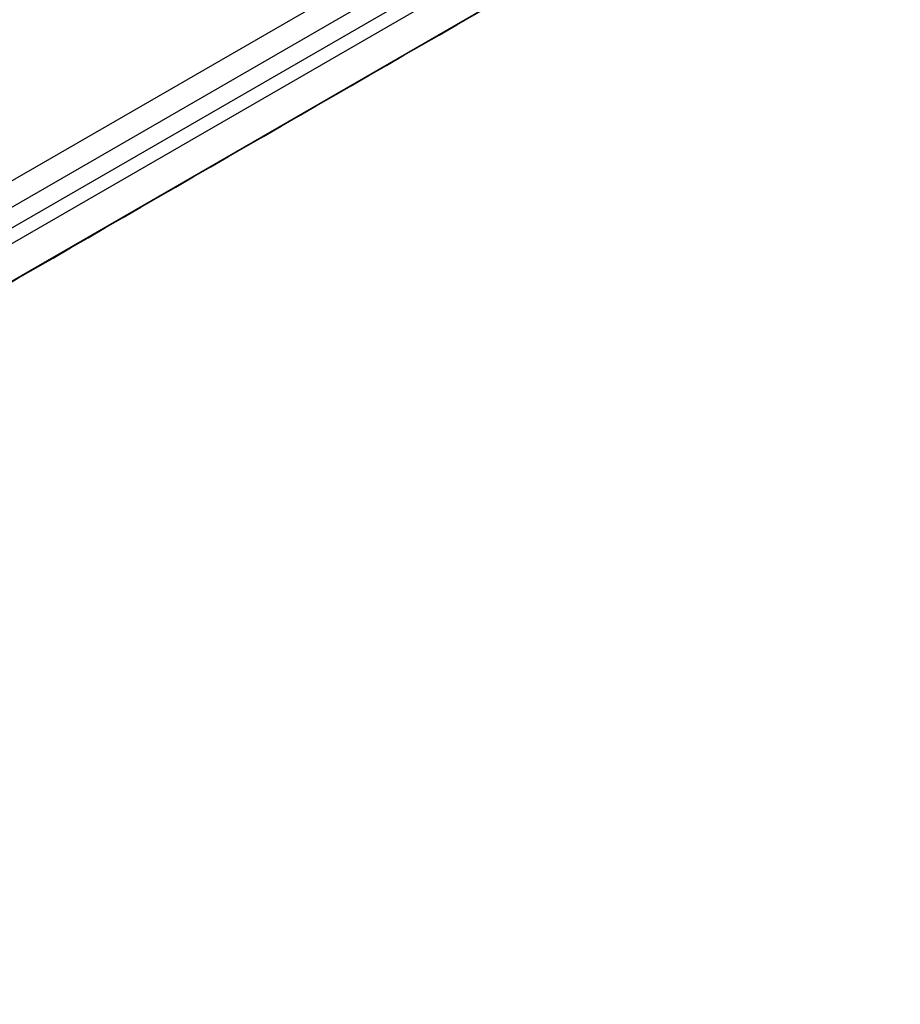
# Model space of a CAD drawing. Header units: millimetres. Extents: x 7143 to 9546, y -1575 to -869.
# Tile 81 of 94: x 9060 to 9174, y -1424 to -1295. Entities that reach past the tile are written whole.
import ezdxf

# ---------------------------------------------------------------- set-up
doc = ezdxf.new("R2010")
doc.units = ezdxf.units.MM
doc.header["$LTSCALE"] = 3

msp = doc.modelspace()

# ---------------------------------------------------------------- linework, layer by layer
at = {"linetype": 'Continuous', "lineweight": 30}
for p, q in [((9162.33, -1256.51), (8902.11, -1406.73)), ((8904.38, -1408.85), (9165.3, -1258.22)), ((8904.18, -1411.65), (9167.63, -1259.57)), ((9038.02, -1336.43), (9170.25, -1260.09))]:
    msp.add_line(p, q, dxfattribs=at)
at = {"linetype": 'Continuous', "lineweight": 30, "flags": 128}
msp.add_lwpolyline([(8895.6, -1423.53), (8895.6, -1423.53), (8897.01, -1422.72), (8902.67, -1419.45), (8925.3, -1406.39), (9015.81, -1354.14), (9174.49, -1262.53), (9174.49, -1262.53)], dxfattribs=at)
at = {"linetype": 'Continuous', "lineweight": 30}
msp.add_open_spline([(8949.73, -1392.4), (8985.62, -1371.71), (9045.91, -1336.94), (9118.19, -1295.05), (9156.52, -1273.15), (9170.74, -1264.77), (9173.27, -1263.4), (9174.08, -1262.8), (9174.29, -1262.65)], degree=3, knots=[0, 0, 0, 0, 0.47905, 0.804664, 0.967471, 0.987822, 0.996832, 1, 1, 1, 1], dxfattribs=at)

doc.saveas('drawing.dxf')
